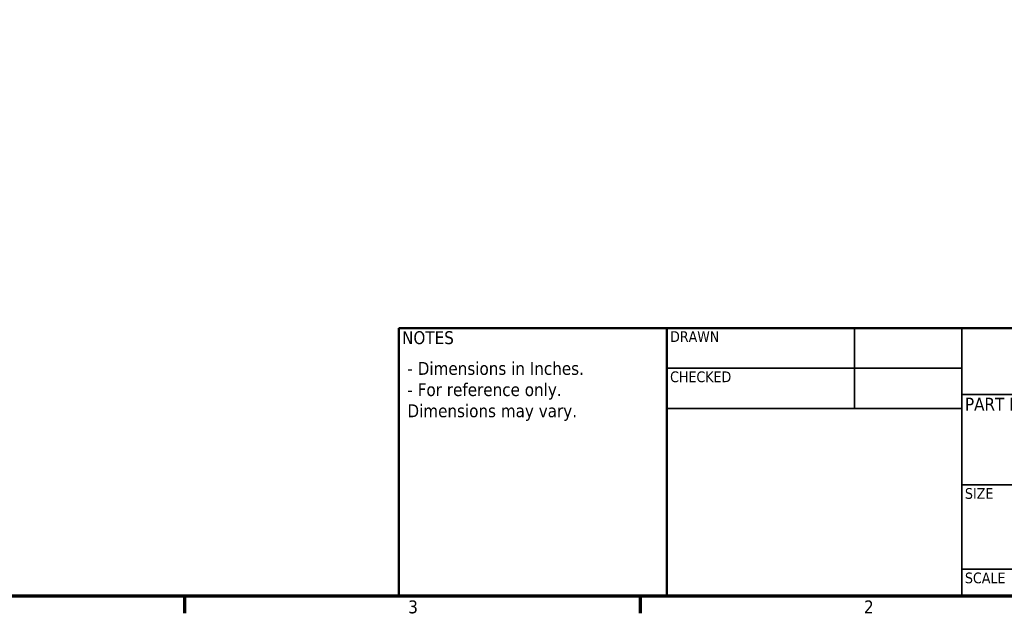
# Model space of a CAD drawing. Header units: inches. Extents: x 0.1 to 33.9, y 0.6 to 21.4.
# Tile 25 of 39: x 19.7 to 28.9, y 0.8 to 6.4. Entities that reach past the tile are written whole.
import ezdxf
from ezdxf.enums import TextEntityAlignment as Align

# ---------------------------------------------------------------- set-up
doc = ezdxf.new("R2010")
doc.units = ezdxf.units.IN
doc.header["$MEASUREMENT"] = 0
for name, color, linetype, lineweight in [('Border (ANSI)', 7, 'Continuous', 70), ('Symbol (ANSI)', 7, 'Continuous', 25), ('Title (ANSI)', 7, 'Continuous', 50)]:
    doc.layers.add(name, color=color, linetype=linetype, lineweight=lineweight)
doc.styles.add('Note Text (ANSI)', font='tahoma.ttf')
doc.styles.get("Standard").update_dxf_attribs({"font": 'tahoma.ttf'})
doc.styles.add('Text Style38', font='tahoma.ttf')

# ---------------------------------------------------------------- blocks, each defined once
blk = doc.blocks.new('Borders Default Border')
at = {"layer": 'Border (ANSI)'}
for p, q in [((21.25, 1), (21.25, 0.84)), ((25.5, 1), (25.5, 0.84))]:
    blk.add_line(p, q, dxfattribs=at)
at = {"layer": 'Border (ANSI)', "flags": 128}
blk.add_lwpolyline([(0.5, 1), (0.5, 21), (33.5, 21), (33.5, 1), (0.5, 1)], dxfattribs=at)
at = {"layer": 'Border (ANSI)', "char_height": 0.12, "attachment_point": 7, "style": 'Note Text (ANSI)'}
for s, insert in [('3', (23.3377, 0.8375)), ('2', (27.5886, 0.84))]:
    blk.add_mtext(s, dxfattribs=dict(at, insert=insert))
blk = doc.blocks.new('Title Blocks ECS Standard w Comments')
at = {"layer": 'Title (ANSI)'}
for p, q in [((2.1817, 4.7562), (2.1817, 7.2562)), ((2.1817, 7.2562), (4.6817, 7.2562)), ((4.6817, 7.2562), (4.6817, 4.7562)), ((12.4317, 7.2562), (4.6817, 7.2562)), ((4.6817, 7.2562), (4.6817, 4.7562)), ((4.6817, 4.7562), (2.1817, 4.7562)), ((4.6817, 4.7562), (12.4317, 4.7562))]:
    blk.add_line(p, q, dxfattribs=at)
at = {"layer": 'Title (ANSI)', "lineweight": 35}
for p, q in [((6.4317, 6.5062), (6.4317, 7.2562)), ((7.4317, 4.7562), (7.4317, 7.2562)), ((4.6817, 6.8812), (7.4317, 6.8812)), ((7.4317, 6.6362), (12.4317, 6.6362)), ((4.6817, 6.5062), (7.4317, 6.5062)), ((8.9317, 5.7936), (7.4317, 5.7936)), ((12.4317, 5.0062), (7.4317, 5.0062))]:
    blk.add_line(p, q, dxfattribs=at)
at = {"layer": 'Title (ANSI)', "style": 'Text Style38'}
for s, p in [('DRAWN', (4.7117, 7.2262)), ('CHECKED', (4.7117, 6.8512)), ('SIZE', (7.4617, 5.7636)), ('SCALE', (7.4617, 4.9762))]:
    blk.add_text(s, height=0.1, dxfattribs=at).set_placement(p, align=Align.TOP_LEFT)
at = {"layer": 'Title (ANSI)', "char_height": 0.12, "attachment_point": 1, "style": 'Note Text (ANSI)'}
for s, insert in [('\\fTahoma|b0|i0;NOTES', (2.2117, 7.2262)), ('\\fTahoma|b0|i0;PART NUMBER', (7.4617, 6.6062))]:
    blk.add_mtext(s, dxfattribs=dict(at, insert=insert))
at = {"layer": 'Title (ANSI)', "lineweight": 30, "flags": 63}
for tag, p in [('CREATION_DATE', (6.4617, 6.9112)), ('AUTHOR', (4.7117, 6.9112)), ('CHECKED_BY', (4.7117, 6.5362)), ('CHECKED_DATE', (6.4617, 6.5362))]:
    blk.add_attdef(tag, text='', height=0.125, dxfattribs=at).set_placement(p, align=Align.BOTTOM_LEFT)
for tag, p in [('COMPANY', (9.9317, 6.9462)), ('REVISION_NUMBER', (8.5567, 5.3812)), ('<DRAWING_NUMBER>', (10.6817, 5.3997)), ('Sheet_Size', (7.8067, 5.3812))]:
    blk.add_attdef(tag, text='', height=0.24, dxfattribs=at).set_placement(p, align=Align.MIDDLE_CENTER)
for tag, height, p in [('COMMENTS', 0.12, (2.2117, 7.0062)), ('DESCRIPTION', 0.125, (8.9617, 6.3862))]:
    blk.add_attdef(tag, text='', height=height, dxfattribs=at).set_placement(p, align=Align.TOP_LEFT)
blk.add_attdef('PART_NUMBER', text='', height=0.24, dxfattribs=at).set_placement((7.4617, 6.2226), align=Align.MIDDLE_LEFT)
blk.add_attdef('Initial_View_Scale', text='', height=0.12, dxfattribs=at).set_placement((8.5217, 4.7862), align=Align.BOTTOM_RIGHT)

msp = doc.modelspace()

# ---------------------------------------------------------------- block references
for name, p in [('Borders Default Border', (0, 0)), ('Title Blocks ECS Standard w Comments', (21.0683, -3.7562))]:
    msp.add_blockref(name, p)

# ---------------------------------------------------------------- texts
at = {"layer": 'Symbol (ANSI)', "insert": (23.33, 3.1832), "char_height": 0.12, "width": 2.252938, "attachment_point": 1, "line_spacing_factor": 0.987884, "style": 'Note Text (ANSI)'}
msp.add_mtext('\\fTahoma|b0|i0;- Dimensions in Inches.\\P\\fTahoma|b0|i0;- For reference only. \\PDimensions may vary.', dxfattribs=at)

doc.saveas('drawing.dxf')
